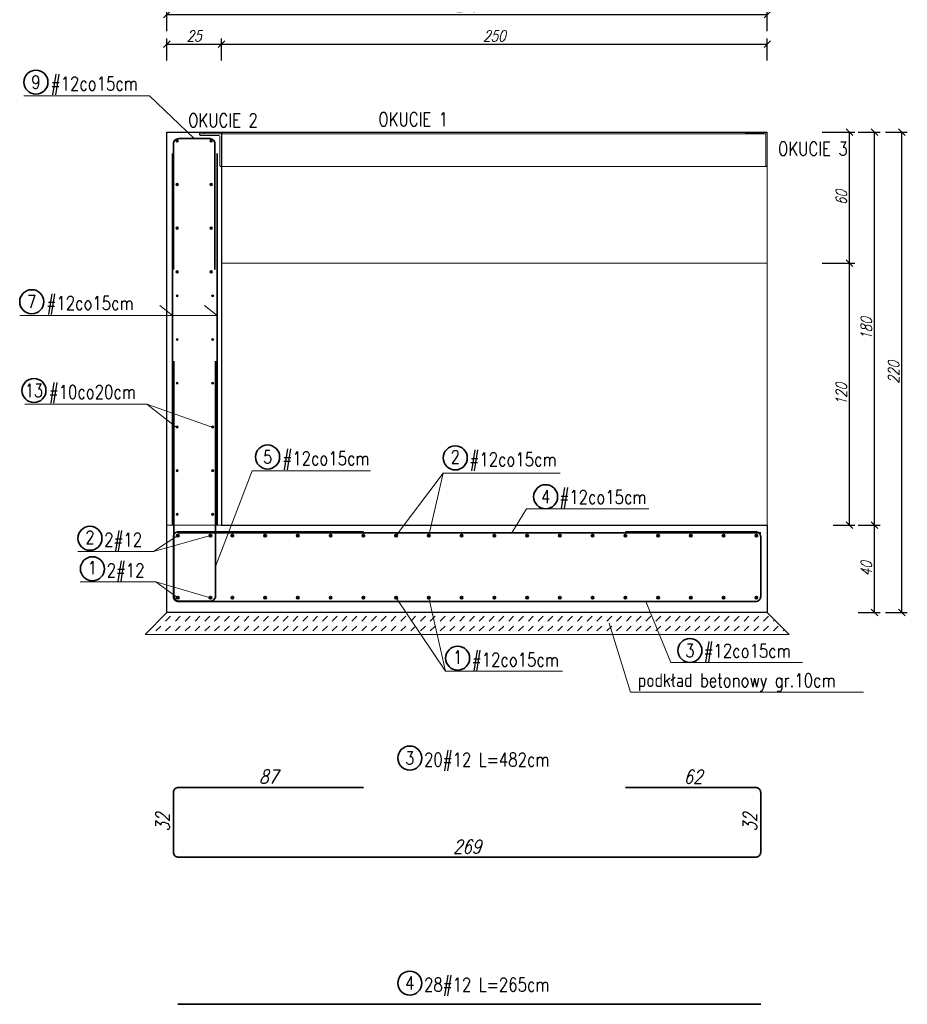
# Model space of a CAD drawing. Header units: millimetres. Extents: x 0 to 1557, y 0 to 1667.
# Tile 8 of 11: x 770 to 1177, y 943 to 1394. Entities that reach past the tile are written whole.
import ezdxf
from ezdxf.enums import TextEntityAlignment as Align

# ---------------------------------------------------------------- set-up
doc = ezdxf.new("R2010")
doc.units = ezdxf.units.MM
for name, color, linetype, lineweight in [('.0.18', 7, 'Continuous', 18), ('.0.25', 1, 'Continuous', 25), ('.0.35', 2, 'Continuous', 35), ('.0wymiar', 7, 'Continuous', 9), ('.tekst', 1, 'Continuous', 20), ('5', 8, 'Continuous', 9)]:
    doc.layers.add(name, color=color, linetype=linetype, lineweight=lineweight)
doc.styles.add('simplex 0.8', font='simplex.shx', dxfattribs={"width": 0.8})
doc.styles.add('simplex 0.8 kursywa', font='simplex.shx', dxfattribs={"width": 0.8, "oblique": 15})
doc.linetypes.add('ZIGZAG', pattern='A,0.00254,-5.08,[131,ltypeshp.shx,S=5.08,R=0,X=-5.08,Y=0],-10.16,[131,ltypeshp.shx,S=5.08,R=180,X=5.08,Y=0],-5.08', length=20.32254)
doc.dimstyles.new('1-25', dxfattribs={"dimscale": 2.5, "dimtxt": 2, "dimasz": 1.2, "dimexe": 1, "dimexo": 0.5, "dimgap": 0.5, "dimtad": 1, "dimdec": 1, "dimrnd": 0.5, "dimdsep": 46, "dimtxsty": 'simplex 0.8 kursywa', "dimblk": 'OBLIQUE', "dimcen": 0.09, "dimclrd": 256, "dimclre": 256, "dimclrt": 256, "dimadec": 0, "dimazin": 0, "dimtfac": 1, "dimtdec": 1, "dimtix": 1, "dimtmove": 0, "dimatfit": 3, "dimfxl": 5, "dimfxlon": 1, "dimtolj": 1, "dimtzin": 0, "dimarcsym": 0})
doc.dimstyles.new('1-25 wym.', dxfattribs={"dimscale": 2.5, "dimtxt": 2.5, "dimasz": 1.8, "dimexe": 1.5, "dimexo": 0.5, "dimgap": 0.7, "dimtad": 1, "dimdec": 0, "dimrnd": 0.01, "dimzin": 0, "dimdsep": 46, "dimtxsty": 'simplex 0.8 kursywa', "dimblk": 'OBLIQUE', "dimcen": 0.09, "dimse1": 1, "dimse2": 1, "dimsd1": 1, "dimsd2": 1, "dimclrd": 256, "dimclre": 256, "dimclrt": 256, "dimadec": 0, "dimazin": 0, "dimtfac": 1, "dimtdec": 0, "dimtix": 1, "dimtmove": 0, "dimatfit": 3, "dimfxl": 5, "dimfxlon": 1, "dimtolj": 1, "dimtzin": 0, "dimarcsym": 0})

# ---------------------------------------------------------------- blocks, each defined once
blk = doc.blocks.new('_Oblique')
at = {"color": 0, "linetype": 'ByBlock', "lineweight": -2}
blk.add_line((-0.5, -0.5), (0.5, 0.5), dxfattribs=at)
blk = doc.blocks.new('*D45')
at = {"layer": '.0.18', "lineweight": -2, "ltscale": 2, "transparency": 16777216}
for p, q in [((837.89, 1375.33), (837.89, 1385.33)), ((862.89, 1375.33), (862.89, 1385.33)), ((837.89, 1382.83), (862.89, 1382.83))]:
    blk.add_line(p, q, dxfattribs=at)
at = {"layer": 'Defpoints', "color": 0, "ltscale": 2, "transparency": 16777216}
for p in [(862.89, 1382.83), (837.89, 1347.55), (862.89, 1318.79)]:
    blk.add_point(p, dxfattribs=at)
at = {"layer": '.0.18', "lineweight": -2, "ltscale": 2, "transparency": 16777216, "xscale": 3, "yscale": 3, "zscale": 3, "rotation": 180}
blk.add_blockref('_Oblique', (837.89, 1382.83), dxfattribs=at)
at = {"layer": '.0.18', "lineweight": -2, "ltscale": 2, "transparency": 16777216, "xscale": 3, "yscale": 3, "zscale": 3}
blk.add_blockref('_Oblique', (862.89, 1382.83), dxfattribs=at)
at = {"layer": '.0.18', "ltscale": 2, "transparency": 16777216, "insert": (850.39, 1386.58), "char_height": 5, "attachment_point": 5, "style": 'simplex 0.8 kursywa'}
blk.add_mtext('\\A1;25', dxfattribs=at)
blk = doc.blocks.new('*D46')
at = {"layer": '.0.18', "lineweight": -2, "ltscale": 2, "transparency": 16777216}
for p, q in [((862.89, 1375.33), (862.89, 1385.33)), ((1112.89, 1375.33), (1112.89, 1385.33)), ((862.89, 1382.83), (1112.89, 1382.83))]:
    blk.add_line(p, q, dxfattribs=at)
at = {"layer": 'Defpoints', "color": 0, "ltscale": 2, "transparency": 16777216}
for p in [(1112.89, 1382.83), (862.89, 1318.79), (1112.89, 1152.55)]:
    blk.add_point(p, dxfattribs=at)
at = {"layer": '.0.18', "lineweight": -2, "ltscale": 2, "transparency": 16777216, "xscale": 3, "yscale": 3, "zscale": 3, "rotation": 180}
blk.add_blockref('_Oblique', (862.89, 1382.83), dxfattribs=at)
at = {"layer": '.0.18', "lineweight": -2, "ltscale": 2, "transparency": 16777216, "xscale": 3, "yscale": 3, "zscale": 3}
blk.add_blockref('_Oblique', (1112.89, 1382.83), dxfattribs=at)
at = {"layer": '.0.18', "ltscale": 2, "transparency": 16777216, "insert": (987.89, 1386.58), "char_height": 5, "attachment_point": 5, "style": 'simplex 0.8 kursywa'}
blk.add_mtext('\\A1;250', dxfattribs=at)
blk = doc.blocks.new('*D47')
at = {"layer": '.0.18', "lineweight": -2, "ltscale": 2, "transparency": 16777216}
for p, q in [((837.89, 1388.83), (837.89, 1398.83)), ((1112.89, 1388.83), (1112.89, 1398.83)), ((837.89, 1396.33), (1112.89, 1396.33))]:
    blk.add_line(p, q, dxfattribs=at)
at = {"layer": 'Defpoints', "color": 0, "ltscale": 2, "transparency": 16777216}
for p in [(1112.89, 1396.33), (837.89, 1342.55), (1112.89, 1152.55)]:
    blk.add_point(p, dxfattribs=at)
at = {"layer": '.0.18', "lineweight": -2, "ltscale": 2, "transparency": 16777216, "xscale": 3, "yscale": 3, "zscale": 3, "rotation": 180}
blk.add_blockref('_Oblique', (837.89, 1396.33), dxfattribs=at)
at = {"layer": '.0.18', "lineweight": -2, "ltscale": 2, "transparency": 16777216, "xscale": 3, "yscale": 3, "zscale": 3}
blk.add_blockref('_Oblique', (1112.89, 1396.33), dxfattribs=at)
at = {"layer": '.0.18', "ltscale": 2, "transparency": 16777216, "insert": (975.39, 1400.08), "char_height": 5, "attachment_point": 5, "style": 'simplex 0.8 kursywa'}
blk.add_mtext('\\A1;275', dxfattribs=at)
blk = doc.blocks.new('*D48')
at = {"layer": '.0.18', "lineweight": -2, "ltscale": 2, "transparency": 16777216}
for p, q in [((1154.52, 1162.55), (1164.52, 1162.55)), ((1162.02, 1122.55), (1162.02, 1162.55)), ((1154.52, 1122.55), (1164.52, 1122.55))]:
    blk.add_line(p, q, dxfattribs=at)
at = {"layer": 'Defpoints', "color": 0, "ltscale": 2, "transparency": 16777216}
for p in [(1112.89, 1162.55), (1162.02, 1162.55), (1112.89, 1122.55)]:
    blk.add_point(p, dxfattribs=at)
at = {"layer": '.0.18', "lineweight": -2, "ltscale": 2, "transparency": 16777216, "xscale": 3, "yscale": 3, "zscale": 3}
for p, rotation in [((1162.02, 1162.55), 90), ((1162.02, 1122.55), 270)]:
    blk.add_blockref('_Oblique', p, dxfattribs=dict(at, rotation=rotation))
at = {"layer": '.0.18', "ltscale": 2, "transparency": 16777216, "insert": (1158.27, 1142.55), "char_height": 5, "attachment_point": 5, "rotation": 90, "style": 'simplex 0.8 kursywa'}
blk.add_mtext('\\A1;40', dxfattribs=at)
blk = doc.blocks.new('*D49')
at = {"layer": '.0.18', "lineweight": -2, "ltscale": 2, "transparency": 16777216}
for p, q in [((1154.52, 1342.55), (1164.52, 1342.55)), ((1162.02, 1162.55), (1162.02, 1342.55)), ((1154.52, 1162.55), (1164.52, 1162.55))]:
    blk.add_line(p, q, dxfattribs=at)
at = {"layer": 'Defpoints', "color": 0, "ltscale": 2, "transparency": 16777216}
for p in [(862.89, 1342.55), (1162.02, 1342.55), (1112.89, 1162.55)]:
    blk.add_point(p, dxfattribs=at)
at = {"layer": '.0.18', "lineweight": -2, "ltscale": 2, "transparency": 16777216, "xscale": 3, "yscale": 3, "zscale": 3}
for p, rotation in [((1162.02, 1342.55), 90), ((1162.02, 1162.55), 270)]:
    blk.add_blockref('_Oblique', p, dxfattribs=dict(at, rotation=rotation))
at = {"layer": '.0.18', "ltscale": 2, "transparency": 16777216, "insert": (1158.27, 1252.55), "char_height": 5, "attachment_point": 5, "rotation": 90, "style": 'simplex 0.8 kursywa'}
blk.add_mtext('\\A1;180', dxfattribs=at)
blk = doc.blocks.new('*D50')
at = {"layer": '.0.18', "lineweight": -2, "ltscale": 2, "transparency": 16777216}
for p, q in [((1167.02, 1342.55), (1177.02, 1342.55)), ((1174.52, 1122.55), (1174.52, 1342.55)), ((1167.02, 1122.55), (1177.02, 1122.55))]:
    blk.add_line(p, q, dxfattribs=at)
at = {"layer": 'Defpoints', "color": 0, "ltscale": 2, "transparency": 16777216}
for p in [(862.89, 1342.55), (1174.52, 1342.55), (1112.89, 1122.55)]:
    blk.add_point(p, dxfattribs=at)
at = {"layer": '.0.18', "lineweight": -2, "ltscale": 2, "transparency": 16777216, "xscale": 3, "yscale": 3, "zscale": 3}
for p, rotation in [((1174.52, 1342.55), 90), ((1174.52, 1122.55), 270)]:
    blk.add_blockref('_Oblique', p, dxfattribs=dict(at, rotation=rotation))
at = {"layer": '.0.18', "ltscale": 2, "transparency": 16777216, "insert": (1170.77, 1232.55), "char_height": 5, "attachment_point": 5, "rotation": 90, "style": 'simplex 0.8 kursywa'}
blk.add_mtext('\\A1;220', dxfattribs=at)
blk = doc.blocks.new('*D51')
at = {"layer": '.0.18', "lineweight": -2, "ltscale": 2, "transparency": 16777216}
for p, q in [((1143.02, 1282.55), (1153.02, 1282.55)), ((1150.52, 1162.55), (1150.52, 1282.55)), ((1143.02, 1162.55), (1153.02, 1162.55))]:
    blk.add_line(p, q, dxfattribs=at)
at = {"layer": 'Defpoints', "color": 0, "ltscale": 2, "transparency": 16777216}
for p in [(1112.89, 1282.55), (1150.52, 1282.55), (1112.89, 1162.55)]:
    blk.add_point(p, dxfattribs=at)
at = {"layer": '.0.18', "lineweight": -2, "ltscale": 2, "transparency": 16777216, "xscale": 3, "yscale": 3, "zscale": 3}
for p, rotation in [((1150.52, 1282.55), 90), ((1150.52, 1162.55), 270)]:
    blk.add_blockref('_Oblique', p, dxfattribs=dict(at, rotation=rotation))
at = {"layer": '.0.18', "ltscale": 2, "transparency": 16777216, "insert": (1146.77, 1222.55), "char_height": 5, "attachment_point": 5, "rotation": 90, "style": 'simplex 0.8 kursywa'}
blk.add_mtext('\\A1;120', dxfattribs=at)
blk = doc.blocks.new('*D62')
at = {"layer": '.0wymiar', "lineweight": -2, "transparency": 16777216}
for p, q in [((1138.02, 1342.55), (1153.02, 1342.55)), ((1150.52, 1282.55), (1150.52, 1342.55)), ((1138.02, 1282.55), (1153.02, 1282.55))]:
    blk.add_line(p, q, dxfattribs=at)
at = {"layer": 'Defpoints', "color": 0, "transparency": 16777216}
for p in [(1112.89, 1342.55), (1150.52, 1342.55), (1112.89, 1282.55)]:
    blk.add_point(p, dxfattribs=at)
at = {"layer": '.0wymiar', "lineweight": -2, "transparency": 16777216, "xscale": 3, "yscale": 3, "zscale": 3}
for p, rotation in [((1150.52, 1342.55), 90), ((1150.52, 1282.55), 270)]:
    blk.add_blockref('_Oblique', p, dxfattribs=dict(at, rotation=rotation))
at = {"layer": '.0wymiar', "transparency": 16777216, "insert": (1146.77, 1312.55), "char_height": 5, "attachment_point": 5, "rotation": 90, "style": 'simplex 0.8 kursywa'}
blk.add_mtext('\\A1;60', dxfattribs=at)
blk = doc.blocks.new('*U22')
at = {"layer": '.0wymiar'}
h = blk.add_hatch(color=256, dxfattribs=at)
h.dxf.hatch_style = 1
h.paths.add_polyline_path([(-8.63, 0, 0.414214), (-8.13, -0.5), (-8.13, 0), (-7.63, 0, 1)])
h.paths.add_polyline_path([(-7.63, 0), (-8.13, 0), (-8.13, -0.5, 0.414214)], flags=17)
h = blk.add_hatch(color=256, dxfattribs=at)
h.dxf.hatch_style = 1
h.paths.add_polyline_path([(8.63, 0, -0.414214), (8.13, -0.5), (8.13, 0), (7.63, 0, -1)])
h.paths.add_polyline_path([(7.63, 0), (8.13, 0), (8.13, -0.5, -0.414214)], flags=17)
for centre in [(-8.13, 0), (8.13, 0)]:
    blk.add_circle(centre, 0.5, dxfattribs=at)
blk = doc.blocks.new('*U23')
at = {"color": 0, "linetype": 'ByBlock', "lineweight": -2, "transparency": 16777216}
for p in [(0, 100), (0, 80), (0, 60), (0, 40), (0, 20), (0, 0)]:
    blk.add_blockref('*U22', p, dxfattribs=at)
blk = doc.blocks.new('*D74')
at = {"layer": 'Defpoints', "color": 0, "transparency": 16777216}
for p in [(1047.89, 1042.49), (1109.89, 1042.49), (1109.89, 1026.49)]:
    blk.add_point(p, dxfattribs=at)
at = {"transparency": 16777216, "insert": (1078.89, 1047.36), "char_height": 6.25, "attachment_point": 5, "style": 'simplex 0.8 kursywa'}
blk.add_mtext('\\A1;62', dxfattribs=at)
blk = doc.blocks.new('*D75')
at = {"layer": 'Defpoints', "color": 0, "transparency": 16777216}
for p in [(840.89, 1042.49), (927.89, 1042.49), (840.89, 1026.49)]:
    blk.add_point(p, dxfattribs=at)
at = {"transparency": 16777216, "insert": (884.39, 1047.36), "char_height": 6.25, "attachment_point": 5, "style": 'simplex 0.8 kursywa'}
blk.add_mtext('\\A1;87', dxfattribs=at)
blk = doc.blocks.new('*D76')
at = {"layer": 'Defpoints', "color": 0, "transparency": 16777216}
for p in [(1077.69, 1042.49), (1077.69, 1010.49), (1109.89, 1010.49)]:
    blk.add_point(p, dxfattribs=at)
at = {"transparency": 16777216, "insert": (1105.02, 1026.49), "char_height": 6.25, "attachment_point": 5, "rotation": 90, "style": 'simplex 0.8 kursywa'}
blk.add_mtext('\\A1;32', dxfattribs=at)
blk = doc.blocks.new('*D77')
at = {"layer": 'Defpoints', "color": 0, "transparency": 16777216}
for p in [(885.59, 1042.49), (840.89, 1010.49), (885.59, 1010.49)]:
    blk.add_point(p, dxfattribs=at)
at = {"transparency": 16777216, "insert": (836.02, 1026.49), "char_height": 6.25, "attachment_point": 5, "rotation": 90, "style": 'simplex 0.8 kursywa'}
blk.add_mtext('\\A1;32', dxfattribs=at)
blk = doc.blocks.new('*D78')
at = {"layer": 'Defpoints', "color": 0, "transparency": 16777216}
for p in [(840.89, 1026.49), (1109.89, 1026.49), (840.89, 1010.49)]:
    blk.add_point(p, dxfattribs=at)
at = {"transparency": 16777216, "insert": (975.39, 1015.36), "char_height": 6.25, "attachment_point": 5, "style": 'simplex 0.8 kursywa'}
blk.add_mtext('\\A1;269', dxfattribs=at)
blk = doc.blocks.new('*U31')
at = {"layer": '.0.35', "linetype": 'Continuous'}
h = blk.add_hatch(color=6, dxfattribs=at)
h.dxf.hatch_style = 1
h.paths.add_polyline_path([(0.6, 14.2), (-0.6, 14.2, -1)])
h.paths.add_polyline_path([(-0.6, 14.2), (0.6, 14.2, -1)])
h = blk.add_hatch(color=3, dxfattribs=at)
h.dxf.hatch_style = 1
h.paths.add_polyline_path([(0.6, -14.2), (-0.6, -14.2, 1)])
h.paths.add_polyline_path([(-0.6, -14.2), (0.6, -14.2, 1)])
at = {"layer": '.0.35', "color": 6, "linetype": 'Continuous'}
blk.add_circle((0, 14.2), 0.6, dxfattribs=at)
at = {"layer": '.0.35', "color": 3, "linetype": 'Continuous'}
blk.add_circle((0, -14.2), 0.6, dxfattribs=at)
blk = doc.blocks.new('*U24')
at = {"color": 0, "linetype": 'ByBlock', "lineweight": -2, "transparency": 16777216}
for p in [(-240, 0), (-225, 0), (-210, 0), (-195, 0), (-180, 0), (-165, 0), (-150, 0), (-135, 0), (-120, 0), (-105, 0), (-90, 0), (-75, 0), (-60, 0), (-45, 0), (-30, 0), (-15, 0), (0, 0)]:
    blk.add_blockref('*U31', p, dxfattribs=at)
blk = doc.blocks.new('*U32')
at = {"layer": '.0.35', "linetype": 'Continuous'}
h = blk.add_hatch(color=3, dxfattribs=at)
h.dxf.hatch_style = 1
h.paths.add_polyline_path([(-7.8, 0.42, -0.414214), (-7.38, 0), (-7.8, 0)])
h.paths.add_polyline_path([(-7.8, 0), (-7.38, 0, -0.414214), (-7.8, -0.42)])
h.paths.add_polyline_path([(-8.22, 0, -0.414214), (-7.8, 0.42), (-7.8, -0.42, -0.414214)])
h = blk.add_hatch(color=3, dxfattribs=at)
h.dxf.hatch_style = 1
h.paths.add_polyline_path([(7.8, 0.42, 0.414214), (7.38, 0), (7.8, 0)])
h.paths.add_polyline_path([(7.8, 0), (7.38, 0, 0.414214), (7.8, -0.42)])
h.paths.add_polyline_path([(8.22, 0, 0.414214), (7.8, 0.42), (7.8, -0.42, 0.414214)])
at = {"layer": '.0.35', "color": 3, "linetype": 'Continuous'}
for centre in [(-7.8, 0), (7.8, 0)]:
    blk.add_circle(centre, 0.417, dxfattribs=at)
blk = doc.blocks.new('*U33')
at = {"color": 0, "linetype": 'ByBlock', "lineweight": -2, "transparency": 16777216}
for p in [(0, 0), (0, -20), (0, -40), (0, -60)]:
    blk.add_blockref('*U32', p, dxfattribs=at)

msp = doc.modelspace()

# ---------------------------------------------------------------- hatches: boundary and pattern name
at = {"layer": '.0.35', "linetype": 'Continuous'}
h = msp.add_hatch(color=6, dxfattribs=at)
h.dxf.hatch_style = 1
h.paths.add_polyline_path([(842.29, 1157.75), (843.49, 1157.75, 1)])
h.paths.add_polyline_path([(843.49, 1157.75), (842.29, 1157.75, 1)])
h = msp.add_hatch(color=6, dxfattribs=at)
h.dxf.hatch_style = 1
h.paths.add_polyline_path([(858.49, 1157.75), (857.29, 1157.75, -1)])
h.paths.add_polyline_path([(857.29, 1157.75), (858.49, 1157.75, -1)])
h = msp.add_hatch(color=3, dxfattribs=at)
h.dxf.hatch_style = 1
h.paths.add_polyline_path([(842.29, 1129.35), (843.49, 1129.35, -1)])
h.paths.add_polyline_path([(843.49, 1129.35), (842.29, 1129.35, -1)])
h = msp.add_hatch(color=3, dxfattribs=at)
h.dxf.hatch_style = 1
h.paths.add_polyline_path([(858.49, 1129.35), (857.29, 1129.35, 1)])
h.paths.add_polyline_path([(857.29, 1129.35), (858.49, 1129.35, 1)])
at = {"layer": '.0wymiar'}
h = msp.add_hatch(dxfattribs=at)
h.set_pattern_fill('DASH', color=256, angle=45)
h.set_pattern_definition([(45, (-32061.867, -14556.423), (0, 4.49012806), [3.175, -3.175])])
h.paths.add_polyline_path([(1112.89, 1122.55), (1019.19, 1122.55), (1018.11, 1112.55), (1122.89, 1112.55)])
h.paths.add_polyline_path([(1019.19, 1122.55), (984.27, 1122.55), (981.29, 1112.55), (1018.11, 1112.55)])
h.paths.add_polyline_path([(984.27, 1122.55), (973.85, 1122.55), (974.63, 1112.55), (981.29, 1112.55)])
h.paths.add_polyline_path([(973.85, 1122.55), (879.21, 1122.55), (884.39, 1112.55), (974.63, 1112.55)])
h.paths.add_polyline_path([(879.21, 1122.55), (857.33, 1122.55), (855.4, 1112.55), (884.39, 1112.55)])
h.paths.add_polyline_path([(857.33, 1122.55), (854.75, 1122.55), (853.64, 1112.55), (855.4, 1112.55)])
h.paths.add_polyline_path([(854.75, 1122.55), (847.48, 1122.55), (848.66, 1112.55), (853.64, 1112.55)])
h.paths.add_polyline_path([(847.48, 1122.55), (845.07, 1122.55), (847.02, 1112.55), (848.66, 1112.55)])
h.paths.add_polyline_path([(845.07, 1122.55), (837.89, 1122.55), (827.89, 1112.55), (847.02, 1112.55)])

# ---------------------------------------------------------------- linework, layer by layer
at = {"layer": '.0.18', "linetype": 'ZIGZAG', "ltscale": 0.2}
msp.add_line((837.89, 1162.55), (862.89, 1162.55), dxfattribs=at)
at = {"layer": '.0.25'}
for p, q in [((837.89, 1122.55), (837.89, 1342.55)), ((837.89, 1342.55), (1112.89, 1342.55)), ((862.89, 1342.55), (862.89, 1162.55)), ((862.89, 1162.55), (1112.89, 1162.55)), ((1112.89, 1162.55), (1112.89, 1122.55)), ((1112.89, 1122.55), (837.89, 1122.55))]:
    msp.add_line(p, q, dxfattribs=at)
at = {"layer": '.0.35', "color": 2, "linetype": 'Continuous'}
for p, q in [((840.5, 1162.55), (840.5, 1332.77)), ((860.95, 1162.55), (860.95, 1332.77))]:
    msp.add_line(p, q, dxfattribs=at)
at = {"layer": '.0.35', "color": 6, "linetype": 'Continuous'}
for p, q in [((842.89, 1159), (1109.89, 1159)), ((842.89, 943.16), (1109.89, 943.16))]:
    msp.add_line(p, q, dxfattribs=at)
at = {"layer": '.0.35', "color": 2, "linetype": 'Continuous'}
msp.add_lwpolyline([(840.89, 1279.55), (840.89, 1337.15, -0.414214), (843.29, 1339.55), (857.49, 1339.55, -0.414214), (859.89, 1337.15), (859.89, 1279.55)], format="xyb", dxfattribs=at)
at = {"layer": '.0.35', "color": 4, "linetype": 'Continuous'}
msp.add_lwpolyline([(841.14, 1237.7), (841.14, 1130.1, 0.414214), (843.54, 1127.7), (857.74, 1127.7, 0.414214), (860.14, 1130.1), (860.14, 1237.7)], format="xyb", dxfattribs=at)
at = {"layer": '.0.35', "color": 3, "linetype": 'Continuous'}
for points in [[(927.89, 1159.55), (843.29, 1159.55, 0.414214), (840.89, 1157.15), (840.89, 1129.95, 0.414214), (843.29, 1127.55), (1107.49, 1127.55, 0.414214), (1109.89, 1129.95), (1109.89, 1157.15, 0.414214), (1107.49, 1159.55), (1047.89, 1159.55)], [(927.89, 1042.49), (843.29, 1042.49, 0.414214), (840.89, 1040.09), (840.89, 1012.89, 0.414214), (843.29, 1010.49), (1107.49, 1010.49, 0.414214), (1109.89, 1012.89), (1109.89, 1040.09, 0.414214), (1107.49, 1042.49), (1047.89, 1042.49)]]:
    msp.add_lwpolyline(points, format="xyb", dxfattribs=at)
at = {"layer": '.0.35'}
for centre in [(777.91, 1365.42), (775.98, 1264.87), (777.01, 1224.22), (884.02, 1193.77), (969.98, 1193.35), (1011.37, 1175.58), (802.66, 1156.54), (803.77, 1142.59), (1077.44, 1105.16), (971.06, 1101.65), (949.13, 1055.91), (949.13, 952.86)]:
    msp.add_circle(centre, 5.5, dxfattribs=at)
at = {"layer": '.0.35', "color": 6, "linetype": 'Continuous'}
for centre in [(842.89, 1157.75), (857.89, 1157.75)]:
    msp.add_circle(centre, 0.6, dxfattribs=at)
at = {"layer": '.0.35', "color": 3, "linetype": 'Continuous'}
for centre in [(842.89, 1129.35), (857.89, 1129.35)]:
    msp.add_circle(centre, 0.6, dxfattribs=at)
at = {"layer": '.tekst'}
for p, q in [((829.98, 1359.11), (772.39, 1359.11)), ((829.98, 1359.11), (850.39, 1339.55)), ((840.5, 1258.56), (834.6, 1263.12)), ((860.95, 1258.56), (855.05, 1263.12)), ((860.95, 1258.56), (770.46, 1258.56)), ((772.8, 1217.92), (828.75, 1217.92)), ((828.75, 1217.92), (841.94, 1207.55)), ((858.19, 1207.55), (828.75, 1217.92)), ((877.01, 1187.46), (860.14, 1143.68)), ((877.01, 1187.46), (931.22, 1187.46)), ((942.89, 1157.75), (964.41, 1186.41)), ((964.41, 1186.41), (957.89, 1157.75)), ((964.41, 1186.41), (1018.05, 1186.41)), ((1002.64, 1170.06), (995.94, 1159)), ((1002.64, 1170.06), (1058.61, 1170.06)), ((831.76, 1150.53), (842.89, 1157.75)), ((857.89, 1157.75), (831.76, 1150.53)), ((797.09, 1150.53), (831.76, 1150.53)), ((798.2, 1136.57), (832.87, 1136.57)), ((832.87, 1136.57), (842.89, 1129.35)), ((857.89, 1129.35), (832.87, 1136.57)), ((942.89, 1129.35), (965.49, 1095.64)), ((965.49, 1095.64), (957.89, 1129.35)), ((1068.7, 1099.64), (1057.28, 1127.55)), ((965.49, 1095.64), (1019.13, 1095.64)), ((1068.7, 1099.64), (1129.02, 1099.64))]:
    msp.add_line(p, q, dxfattribs=at)
msp.add_lwpolyline([(1156.96, 1086.01), (1050.25, 1086.01), (1040.5, 1117.69)], dxfattribs=at)
at = {"layer": '5', "color": 3}
for p, q in [((1112.89, 1341.75), (852.89, 1341.75)), ((1112.89, 1326.75), (1112.89, 1341.75)), ((862.89, 1326.75), (1112.89, 1326.75))]:
    msp.add_line(p, q, dxfattribs=at)
at = {"layer": '5', "color": 3, "linetype": 'Continuous'}
msp.add_line((854.89, 1342.55), (1112.89, 1342.55), dxfattribs=at)
at = {"layer": '5', "color": 1, "linetype": 'Continuous'}
for p, q in [((1112.89, 1152.55), (1112.89, 1342.55)), ((862.89, 1282.55), (1112.89, 1282.55))]:
    msp.add_line(p, q, dxfattribs=at)
at = {"layer": '5', "color": 9}
for p, q in [((837.89, 1122.55), (827.89, 1112.55)), ((1112.89, 1122.55), (1122.89, 1112.55)), ((827.89, 1112.55), (1122.89, 1112.55))]:
    msp.add_line(p, q, dxfattribs=at)
at = {"layer": '5', "color": 3, "linetype": 'Continuous', "ltscale": 5}
msp.add_lwpolyline([(852.89, 1341.75), (854.89, 1341.75), (854.89, 1342.55), (852.89, 1342.55)], close=True, dxfattribs=at)
at = {"layer": '5', "color": 3, "linetype": 'Continuous'}
for points in [[(852.89, 1341.75), (862.89, 1341.75), (862.89, 1326.75), (862.64, 1326.75, -0.414214), (862.19, 1327.2), (862.19, 1340.15, 0.414214), (861.29, 1341.05), (853.34, 1341.05, -0.414214), (852.89, 1341.5)], [(1102.89, 1342.55), (1112.89, 1342.55), (1112.89, 1326.75), (1112.64, 1326.75, -0.414214), (1112.19, 1327.2), (1112.19, 1340.95, 0.414214), (1111.29, 1341.85), (1103.34, 1341.85, -0.414214), (1102.89, 1342.3)]]:
    msp.add_lwpolyline(points, format="xyb", close=True, dxfattribs=at)

# ---------------------------------------------------------------- block references
for name, p in [('*U33', (850.39, 1338.55)), ('*U23', (850.72, 1167.55)), ('*U24', (1107.89, 1143.55))]:
    msp.add_blockref(name, p)

# ---------------------------------------------------------------- texts
at = {"layer": '.0.25', "color": 7, "char_height": 6, "width": 346.8074, "attachment_point": 5, "style": 'simplex 0.8'}
for s, insert in [('9', (777.91, 1365.42)), ('7', (775.98, 1264.87)), ('13', (777.01, 1224.22)), ('5', (884.02, 1193.77)), ('2', (969.98, 1193.81)), ('4', (1011.37, 1175.58)), ('2', (802.66, 1157)), ('1', (803.77, 1143.05)), ('1', (971.06, 1102.11)), ('3', (1077.44, 1105.16)), ('3', (949.13, 1055.91)), ('4', (949.13, 952.86))]:
    msp.add_mtext(s, dxfattribs=dict(at, insert=insert))
at = {"layer": '.tekst', "style": 'simplex 0.8', "width": 0.8}
for s, p in [('#12co15cm ', (784.71, 1364.78)), ('#12co15cm ', (782.78, 1264.23)), ('#10co20cm ', (783.82, 1223.58)), ('#12co15cm ', (890.82, 1193.13)), ('#12co15cm ', (976.51, 1192.66)), ('#12co15cm ', (1017.68, 1175.43)), ('2#12 ', (809.19, 1155.86)), ('2#12 ', (810.3, 1141.9)), ('#12co15cm ', (1083.75, 1105.01)), ('#12co15cm ', (977.59, 1100.96)), ('20#12 L=482cm ', (955.67, 1055.22)), ('28#12 L=265cm ', (955.67, 952.18))]:
    msp.add_text(s, height=6.25, dxfattribs=at).set_placement(p, align=Align.MIDDLE_LEFT)
for s, p in [('OKUCIE 2', (879.55, 1342.98)), ('OKUCIE 1', (966.68, 1343.45)), ('OKUCIE 3', (1149.72, 1329.89))]:
    msp.add_text(s, height=6.25, dxfattribs=at).set_placement(p, align=Align.BOTTOM_RIGHT)
at = {"layer": '.tekst', "insert": (1053.61, 1094.65), "char_height": 6.25, "width": 346.8074, "attachment_point": 1, "style": 'simplex 0.8'}
msp.add_mtext('{\\Fsimplexd.shx|c238;podkład betonowy gr.10cm}', dxfattribs=at)

# ---------------------------------------------------------------- dimensions: what is measured, and where the dimension line sits
at = {"layer": '.0.18', "ltscale": 2}
for base, p1, p2, picture, middle in [((1112.89, 1396.33), (837.89, 1342.55), (1112.89, 1152.55), '*D47', (975.39, 1400.08)), ((862.89, 1382.83), (837.89, 1347.55), (862.89, 1318.79), '*D45', (850.39, 1386.58))]:
    dim = msp.add_linear_dim(base=base, p1=p1, p2=p2, dimstyle='1-25', override={"dimrnd": 1, "dimfxl": 3}, dxfattribs=at)
    dim.commit()
    dim.dimension.update_dxf_attribs({"geometry": picture, "text_midpoint": middle})
at = {"layer": '.0.18', "color": 1, "ltscale": 2}
dim = msp.add_linear_dim(base=(1112.89, 1382.83), p1=(862.89, 1318.79), p2=(1112.89, 1152.55), dimstyle='1-25', override={"dimrnd": 1, "dimfxl": 3}, dxfattribs=at)
dim.commit()
dim.dimension.update_dxf_attribs({"geometry": '*D46', "text_midpoint": (987.89, 1386.58)})
at = {"layer": '.0.18', "ltscale": 2}
for base, p1, p2, picture, middle in [((1162.02, 1342.55), (1112.89, 1162.55), (862.89, 1342.55), '*D49', (1158.27, 1252.55)), ((1174.52, 1342.55), (1112.89, 1122.55), (862.89, 1342.55), '*D50', (1170.77, 1232.55)), ((1150.52, 1282.55), (1112.89, 1162.55), (1112.89, 1282.55), '*D51', (1146.77, 1222.55)), ((1162.02, 1162.55), (1112.89, 1122.55), (1112.89, 1162.55), '*D48', (1158.27, 1142.55))]:
    dim = msp.add_linear_dim(base=base, p1=p1, p2=p2, angle=90, dimstyle='1-25', override={"dimrnd": 1, "dimfxl": 3}, dxfattribs=at)
    dim.commit()
    dim.dimension.update_dxf_attribs({"geometry": picture, "text_midpoint": middle})
at = {"layer": '.0wymiar'}
dim = msp.add_linear_dim(base=(1150.52, 1342.55), p1=(1112.89, 1282.55), p2=(1112.89, 1342.55), angle=90, dimstyle='1-25', dxfattribs=at)
dim.commit()
dim.dimension.update_dxf_attribs({"geometry": '*D62', "text_midpoint": (1146.77, 1312.55)})
for base, p1, p2, picture, middle in [((840.89, 1042.49), (927.89, 1042.49), (840.89, 1026.49), '*D75', (884.39, 1047.36)), ((1109.89, 1042.49), (1047.89, 1042.49), (1109.89, 1026.49), '*D74', (1078.89, 1047.36)), ((840.89, 1010.49), (1109.89, 1026.49), (840.89, 1026.49), '*D78', (975.39, 1015.36))]:
    dim = msp.add_linear_dim(base=base, p1=p1, p2=p2, dimstyle='1-25 wym.')
    dim.commit()
    dim.dimension.update_dxf_attribs({"geometry": picture, "text_midpoint": middle})
for base, p1, p2, picture, middle in [((840.89, 1010.49), (885.59, 1042.49), (885.59, 1010.49), '*D77', (836.02, 1026.49)), ((1109.89, 1010.49), (1077.69, 1042.49), (1077.69, 1010.49), '*D76', (1105.02, 1026.49))]:
    dim = msp.add_linear_dim(base=base, p1=p1, p2=p2, angle=90, dimstyle='1-25 wym.')
    dim.commit()
    dim.dimension.update_dxf_attribs({"geometry": picture, "text_midpoint": middle})

doc.saveas('drawing.dxf')
